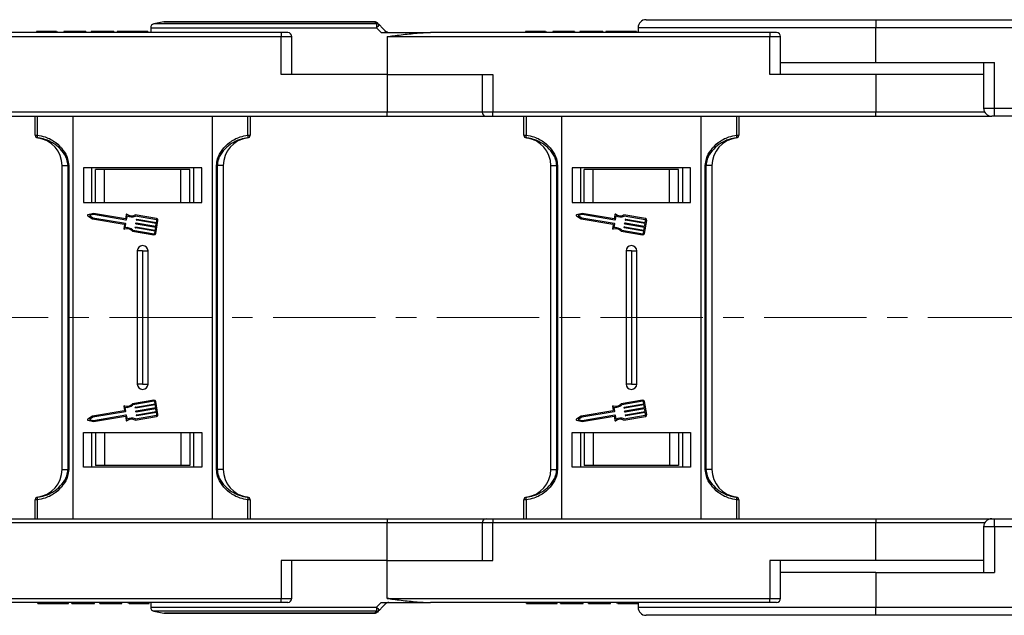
# Model space of a CAD drawing. Header units: millimetres. Extents: x -1055 to 1009, y -247 to 1211.
# Tile 16 of 51: x 518 to 701, y 140 to 251. Entities that reach past the tile are written whole.
import ezdxf

# ---------------------------------------------------------------- set-up
doc = ezdxf.new("R2010")
doc.units = ezdxf.units.MM
doc.linetypes.add('CENTERX2', pattern=[20.32, 12.7, -2.54, 2.54, -2.54])

msp = doc.modelspace()

# ---------------------------------------------------------------- linework, layer by layer
at = {"color": 7, "linetype": 'Continuous', "lineweight": 25}
for p, q in [((542.516, 249.412), (542.516, 248.527)), ((544.943, 250.512), (543.119, 250.147)), ((584.205, 250.527), (545.09, 250.527)), ((584.536, 249.412), (585.437, 248.527)), ((633.252, 249.427), (633.252, 248.527)), ((634.752, 250.927), (677.516, 250.927)), ((677.516, 250.927), (677.516, 249.427)), ((677.516, 250.927), (719.97, 250.927)), ((677.516, 242.927), (677.516, 249.427)), ((720.591, 249.427), (677.516, 249.427)), ((495.827, 247.777), (566.794, 247.777)), ((566.794, 248.527), (503.605, 248.527)), ((521.284, 248.727), (521.284, 248.527)), ((523.138, 248.727), (523.138, 248.527)), ((524.999, 248.727), (524.999, 248.527)), ((525.13, 248.727), (525.13, 248.527)), ((526.361, 248.727), (526.361, 248.527)), ((527.515, 248.727), (526.361, 248.727)), ((527.515, 248.727), (527.515, 248.527)), ((530.054, 248.727), (527.515, 248.727)), ((530.054, 248.727), (530.054, 248.527)), ((530.438, 248.727), (530.054, 248.727)), ((530.438, 248.727), (530.438, 248.527)), ((535.669, 248.727), (531.438, 248.727)), ((531.438, 248.727), (531.438, 248.527)), ((535.669, 248.727), (535.669, 248.527)), ((536.284, 248.727), (536.284, 248.527)), ((539.139, 248.727), (539.139, 248.527)), ((541.977, 248.727), (541.977, 248.527)), ((566.794, 248.527), (566.794, 247.777)), ((568.044, 248.527), (566.794, 248.527)), ((566.794, 240.727), (566.794, 247.777)), ((568.794, 240.727), (568.794, 247.777)), ((585.437, 248.527), (594.605, 248.527)), ((586.516, 247.809), (586.516, 240.727)), ((586.827, 247.777), (586.827, 247.817)), ((586.827, 247.777), (657.794, 247.777)), ((657.794, 248.527), (594.605, 248.527)), ((612.284, 248.727), (612.284, 248.527)), ((614.138, 248.727), (614.138, 248.527)), ((615.999, 248.727), (615.999, 248.527)), ((616.13, 248.727), (616.13, 248.527)), ((617.361, 248.727), (617.361, 248.527)), ((618.515, 248.727), (617.361, 248.727)), ((618.515, 248.727), (618.515, 248.527)), ((621.053, 248.727), (618.515, 248.727)), ((621.053, 248.727), (621.053, 248.527)), ((621.438, 248.727), (621.053, 248.727)), ((621.438, 248.727), (621.438, 248.527)), ((622.438, 248.727), (622.438, 248.527)), ((626.669, 248.727), (622.438, 248.727)), ((626.669, 248.727), (626.669, 248.527)), ((627.284, 248.727), (627.284, 248.527)), ((630.139, 248.727), (630.139, 248.527)), ((632.977, 248.727), (632.977, 248.527)), ((657.794, 248.527), (657.794, 247.777)), ((659.044, 248.527), (657.794, 248.527)), ((657.794, 240.727), (657.794, 247.777)), ((659.794, 240.727), (659.794, 247.777)), ((659.794, 242.927), (677.516, 242.927)), ((677.516, 242.927), (699.6, 242.927)), ((697.601, 242.927), (697.601, 234.427)), ((699.6, 234.427), (699.6, 242.927)), ((586.516, 240.727), (566.794, 240.727)), ((586.516, 240.727), (606.238, 240.727)), ((586.516, 240.727), (586.516, 233.677)), ((604.238, 240.727), (604.238, 233.677)), ((606.238, 240.727), (606.238, 233.677)), ((677.516, 240.727), (657.794, 240.727)), ((677.516, 240.727), (677.516, 233.677)), ((697.601, 240.727), (677.516, 240.727)), ((586.516, 233.677), (515.238, 233.677)), ((515.238, 232.927), (586.516, 232.927)), ((521.016, 229.39), (521.016, 232.927)), ((521.411, 232.927), (521.411, 229.39)), ((528.016, 232.927), (528.016, 182.927)), ((554.016, 182.927), (554.016, 232.927)), ((560.621, 229.39), (560.621, 232.927)), ((561.016, 232.927), (561.016, 229.39)), ((586.516, 232.927), (586.516, 233.677)), ((586.516, 232.927), (604.988, 232.927)), ((604.988, 232.927), (606.238, 232.927)), ((677.516, 233.677), (606.238, 233.677)), ((606.238, 232.927), (606.238, 233.677)), ((606.238, 232.927), (677.516, 232.927)), ((612.016, 229.39), (612.016, 232.927)), ((612.411, 232.927), (612.411, 229.39)), ((619.016, 232.927), (619.016, 182.927)), ((645.016, 182.927), (645.016, 232.927)), ((651.621, 229.39), (651.621, 232.927)), ((652.016, 232.927), (652.016, 229.39)), ((677.516, 232.927), (677.516, 233.677)), ((677.516, 232.927), (699.101, 232.927)), ((699.6, 232.927), (699.101, 232.927)), ((699.6, 234.427), (772.516, 234.427)), ((699.6, 232.927), (699.6, 234.427)), ((772.78, 232.927), (699.6, 232.927)), ((521.016, 229.39), (521.411, 229.39)), ((560.621, 229.39), (561.016, 229.39)), ((612.016, 229.39), (612.411, 229.39)), ((651.621, 229.39), (652.016, 229.39)), ((521.455, 228.895), (521.454, 228.891)), ((560.577, 228.891), (560.577, 228.895)), ((612.455, 228.895), (612.455, 228.891)), ((651.577, 228.891), (651.577, 228.895)), ((526.016, 223.731), (527.137, 223.731)), ((526.016, 182.927), (526.016, 223.731)), ((527.252, 223.731), (527.137, 223.731)), ((527.137, 182.927), (527.137, 223.731)), ((527.252, 223.731), (527.252, 182.927)), ((554.895, 223.731), (554.78, 223.731)), ((554.78, 182.927), (554.78, 223.731)), ((556.016, 223.731), (554.895, 223.731)), ((554.895, 223.731), (554.895, 182.927)), ((556.016, 223.731), (556.016, 182.927)), ((617.016, 223.731), (618.137, 223.731)), ((617.016, 182.927), (617.016, 223.731)), ((618.252, 223.731), (618.137, 223.731)), ((618.137, 182.927), (618.137, 223.731)), ((618.252, 223.731), (618.252, 182.927)), ((645.895, 223.731), (645.78, 223.731)), ((645.78, 182.927), (645.78, 223.731)), ((647.016, 223.731), (645.895, 223.731)), ((645.895, 223.731), (645.895, 182.927)), ((647.016, 223.731), (647.016, 182.927)), ((530.016, 223.327), (530.016, 216.827)), ((552.016, 223.327), (530.016, 223.327)), ((531.516, 223.327), (531.516, 216.827)), ((532.216, 216.827), (532.216, 223.027)), ((533.897, 223.027), (532.216, 223.027)), ((533.897, 216.827), (533.897, 223.027)), ((548.135, 223.027), (533.897, 223.027)), ((548.135, 216.827), (548.135, 223.027)), ((549.816, 223.027), (548.135, 223.027)), ((549.816, 216.827), (549.816, 223.027)), ((550.516, 223.327), (550.516, 216.827)), ((550.516, 223.327), (550.516, 216.827)), ((552.016, 216.827), (552.016, 223.327)), ((621.016, 223.327), (621.016, 216.827)), ((643.016, 223.327), (621.016, 223.327)), ((622.516, 223.327), (622.516, 216.827)), ((623.216, 216.827), (623.216, 223.027)), ((624.897, 223.027), (623.216, 223.027)), ((624.897, 216.827), (624.897, 223.027)), ((639.135, 223.027), (624.897, 223.027)), ((639.135, 216.827), (639.135, 223.027)), ((640.816, 223.027), (639.135, 223.027)), ((640.816, 216.827), (640.816, 223.027)), ((641.516, 223.327), (641.516, 216.827)), ((641.516, 223.327), (641.516, 216.827)), ((643.016, 216.827), (643.016, 223.327)), ((530.016, 216.827), (552.016, 216.827)), ((621.016, 216.827), (643.016, 216.827)), ((531.856, 214.826), (530.821, 214.581)), ((531.863, 214.618), (531.102, 214.438)), ((537.801, 213.81), (531.856, 214.826)), ((537.918, 213.584), (531.863, 214.618)), ((537.934, 214.588), (537.801, 213.81)), ((543.62, 213.851), (539.634, 214.532)), ((622.856, 214.826), (621.821, 214.581)), ((622.863, 214.618), (622.102, 214.438)), ((628.801, 213.81), (622.856, 214.826)), ((628.918, 213.584), (622.863, 214.618)), ((628.934, 214.588), (628.801, 213.81)), ((634.62, 213.851), (630.634, 214.532)), ((530.79, 214.396), (531.684, 213.821)), ((531.102, 214.438), (531.76, 214.015)), ((531.684, 213.821), (537.579, 212.814)), ((531.76, 214.015), (537.815, 212.981)), ((537.621, 212.755), (537.497, 212.028)), ((537.856, 212.922), (537.724, 212.145)), ((538.109, 214.402), (537.977, 213.625)), ((543.586, 213.65), (539.663, 214.32)), ((539.761, 212.907), (539.778, 213.007)), ((543.446, 212.226), (539.803, 212.848)), ((539.837, 213.049), (543.48, 212.427)), ((539.881, 213.61), (539.899, 213.711)), ((543.566, 212.929), (539.923, 213.551)), ((539.958, 213.752), (543.601, 213.13)), ((543.458, 211.086), (543.87, 213.498)), ((543.48, 212.427), (543.566, 212.929)), ((543.601, 213.13), (543.669, 213.532)), ((621.79, 214.396), (622.684, 213.821)), ((622.102, 214.438), (622.76, 214.015)), ((622.684, 213.821), (628.579, 212.814)), ((622.76, 214.015), (628.815, 212.981)), ((628.621, 212.755), (628.497, 212.028)), ((628.856, 212.922), (628.724, 212.145)), ((629.109, 214.402), (628.977, 213.625)), ((634.586, 213.65), (630.663, 214.32)), ((630.761, 212.907), (630.778, 213.007)), ((634.446, 212.226), (630.803, 212.848)), ((630.837, 213.049), (634.48, 212.427)), ((630.881, 213.61), (630.899, 213.711)), ((634.566, 212.929), (630.923, 213.551)), ((630.957, 213.752), (634.601, 213.13)), ((634.458, 211.086), (634.87, 213.498)), ((634.48, 212.427), (634.566, 212.929)), ((634.601, 213.13), (634.669, 213.532)), ((539.119, 211.517), (543.105, 210.836)), ((539.216, 211.707), (543.14, 211.037)), ((539.641, 212.203), (539.658, 212.304)), ((543.326, 211.522), (539.683, 212.144)), ((539.717, 212.345), (543.36, 211.723)), ((543.257, 211.12), (543.326, 211.522)), ((543.36, 211.723), (543.446, 212.226)), ((630.119, 211.517), (634.105, 210.836)), ((630.216, 211.707), (634.14, 211.037)), ((630.641, 212.203), (630.658, 212.304)), ((634.326, 211.522), (630.683, 212.144)), ((630.717, 212.345), (634.36, 211.723)), ((634.257, 211.12), (634.326, 211.522)), ((634.36, 211.723), (634.446, 212.226)), ((526.016, 167.123), (526.016, 207.927)), ((527.137, 167.123), (527.137, 207.927)), ((527.252, 207.927), (527.252, 167.123)), ((528.016, 207.927), (528.016, 157.927)), ((540.016, 207.927), (540.016, 183.027)), ((540.016, 207.827), (540.016, 182.927)), ((541.016, 207.827), (540.016, 207.827)), ((541.016, 207.927), (541.016, 183.027)), ((541.016, 207.827), (541.016, 182.927)), ((541.016, 207.827), (542.016, 207.827)), ((542.016, 183.027), (542.016, 207.927)), ((542.016, 182.927), (542.016, 207.827)), ((554.016, 157.927), (554.016, 207.927)), ((554.78, 167.123), (554.78, 207.927)), ((554.895, 207.927), (554.895, 167.123)), ((556.016, 207.927), (556.016, 167.123)), ((617.016, 167.123), (617.016, 207.927)), ((618.137, 167.123), (618.137, 207.927)), ((618.252, 207.927), (618.252, 167.123)), ((619.016, 207.927), (619.016, 157.927)), ((631.016, 207.927), (631.016, 183.027)), ((631.016, 207.827), (631.016, 182.927)), ((632.016, 207.827), (631.016, 207.827)), ((632.016, 207.927), (632.016, 183.027)), ((632.016, 207.827), (632.016, 182.927)), ((632.016, 207.827), (633.016, 207.827)), ((633.016, 183.027), (633.016, 207.927)), ((633.016, 182.927), (633.016, 207.827)), ((645.016, 157.927), (645.016, 207.927)), ((645.78, 167.123), (645.78, 207.927)), ((645.895, 207.927), (645.895, 167.123)), ((647.016, 207.927), (647.016, 167.123)), ((541.016, 183.027), (540.016, 183.027)), ((541.016, 183.027), (542.016, 183.027)), ((632.016, 183.027), (631.016, 183.027)), ((632.016, 183.027), (633.016, 183.027)), ((543.105, 180.018), (539.119, 179.337)), ((543.14, 179.817), (539.216, 179.146)), ((543.326, 179.331), (543.257, 179.733)), ((543.87, 177.355), (543.458, 179.768)), ((634.105, 180.018), (630.119, 179.337)), ((634.14, 179.817), (630.216, 179.146)), ((634.326, 179.331), (634.257, 179.733)), ((634.87, 177.355), (634.458, 179.768)), ((537.579, 178.039), (531.684, 177.032)), ((537.815, 177.873), (531.76, 176.838)), ((537.497, 178.825), (537.621, 178.098)), ((537.724, 178.708), (537.856, 177.932)), ((539.658, 178.55), (539.641, 178.65)), ((539.683, 178.709), (543.326, 179.331)), ((543.36, 179.13), (539.717, 178.508)), ((539.778, 177.846), (539.761, 177.947)), ((539.803, 178.005), (543.446, 178.628)), ((543.48, 178.427), (539.837, 177.804)), ((539.923, 177.302), (543.566, 177.924)), ((543.446, 178.628), (543.36, 179.13)), ((543.566, 177.924), (543.48, 178.427)), ((628.579, 178.039), (622.684, 177.032)), ((628.815, 177.873), (622.76, 176.838)), ((628.497, 178.825), (628.621, 178.098)), ((628.724, 178.708), (628.856, 177.932)), ((630.658, 178.55), (630.641, 178.65)), ((630.683, 178.709), (634.326, 179.331)), ((634.36, 179.13), (630.717, 178.508)), ((630.778, 177.846), (630.761, 177.947)), ((630.803, 178.005), (634.446, 178.628)), ((634.48, 178.427), (630.837, 177.804)), ((630.923, 177.302), (634.566, 177.924)), ((634.446, 178.628), (634.36, 179.13)), ((634.566, 177.924), (634.48, 178.427)), ((531.684, 177.032), (530.79, 176.458)), ((530.821, 176.273), (531.856, 176.027)), ((531.76, 176.838), (531.102, 176.416)), ((531.102, 176.416), (531.863, 176.235)), ((531.856, 176.027), (537.801, 177.043)), ((531.863, 176.235), (537.918, 177.27)), ((537.801, 177.043), (537.934, 176.265)), ((537.977, 177.228), (538.109, 176.451)), ((539.634, 176.322), (543.62, 177.002)), ((539.663, 176.533), (543.586, 177.203)), ((539.899, 177.143), (539.881, 177.243)), ((543.601, 177.723), (539.958, 177.101)), ((543.669, 177.321), (543.601, 177.723)), ((622.684, 177.032), (621.79, 176.458)), ((621.821, 176.273), (622.856, 176.027)), ((622.76, 176.838), (622.102, 176.416)), ((622.102, 176.416), (622.863, 176.235)), ((622.856, 176.027), (628.801, 177.043)), ((622.863, 176.235), (628.918, 177.27)), ((628.801, 177.043), (628.934, 176.265)), ((628.977, 177.228), (629.109, 176.451)), ((630.634, 176.322), (634.62, 177.002)), ((630.663, 176.533), (634.586, 177.203)), ((630.899, 177.143), (630.881, 177.243)), ((634.601, 177.723), (630.957, 177.101)), ((634.669, 177.321), (634.601, 177.723)), ((530.016, 174.027), (552.016, 174.027)), ((530.016, 167.527), (530.016, 174.027)), ((531.516, 174.027), (531.516, 167.527)), ((532.216, 174.027), (532.216, 167.827)), ((533.897, 174.027), (533.897, 167.827)), ((548.135, 174.027), (548.135, 167.827)), ((549.816, 174.027), (549.816, 167.827)), ((550.516, 174.027), (550.516, 167.527)), ((550.516, 174.027), (550.516, 167.527)), ((552.016, 174.027), (552.016, 167.527)), ((621.016, 174.027), (643.016, 174.027)), ((621.016, 167.527), (621.016, 174.027)), ((622.516, 174.027), (622.516, 167.527)), ((623.216, 174.027), (623.216, 167.827)), ((624.897, 174.027), (624.897, 167.827)), ((639.135, 174.027), (639.135, 167.827)), ((640.816, 174.027), (640.816, 167.827)), ((641.516, 174.027), (641.516, 167.527)), ((641.516, 174.027), (641.516, 167.527)), ((643.016, 174.027), (643.016, 167.527)), ((526.016, 167.123), (527.137, 167.123)), ((527.252, 167.123), (527.137, 167.123)), ((552.016, 167.527), (530.016, 167.527)), ((533.897, 167.827), (532.216, 167.827)), ((548.135, 167.827), (533.897, 167.827)), ((549.816, 167.827), (548.135, 167.827)), ((554.895, 167.123), (554.78, 167.123)), ((556.016, 167.123), (554.895, 167.123)), ((617.016, 167.123), (618.137, 167.123)), ((618.252, 167.123), (618.137, 167.123)), ((643.016, 167.527), (621.016, 167.527)), ((624.897, 167.827), (623.216, 167.827)), ((639.135, 167.827), (624.897, 167.827)), ((640.816, 167.827), (639.135, 167.827)), ((645.895, 167.123), (645.78, 167.123)), ((647.016, 167.123), (645.895, 167.123)), ((521.016, 157.927), (521.016, 161.463)), ((521.411, 161.463), (521.016, 161.463)), ((521.411, 161.463), (521.411, 157.927)), ((521.454, 161.962), (521.455, 161.958)), ((560.577, 161.958), (560.577, 161.962)), ((560.621, 157.927), (560.621, 161.463)), ((561.016, 161.463), (560.621, 161.463)), ((561.016, 161.463), (561.016, 157.927)), ((612.016, 157.927), (612.016, 161.463)), ((612.411, 161.463), (612.016, 161.463)), ((612.411, 161.463), (612.411, 157.927)), ((612.455, 161.962), (612.455, 161.958)), ((651.577, 161.958), (651.577, 161.962)), ((651.621, 157.927), (651.621, 161.463)), ((652.016, 161.463), (651.621, 161.463)), ((652.016, 161.463), (652.016, 157.927)), ((515.238, 157.927), (586.516, 157.927)), ((586.516, 157.927), (604.988, 157.927)), ((586.516, 157.927), (586.516, 157.177)), ((604.988, 157.927), (606.238, 157.927)), ((606.238, 157.927), (677.516, 157.927)), ((606.238, 157.927), (606.238, 157.177)), ((677.516, 157.927), (699.101, 157.927)), ((677.516, 157.927), (677.516, 157.177)), ((699.101, 157.927), (699.6, 157.927)), ((699.6, 156.427), (699.6, 157.927)), ((699.6, 157.927), (772.78, 157.927)), ((586.516, 157.177), (515.238, 157.177)), ((586.516, 150.127), (586.516, 157.177)), ((604.238, 157.177), (604.238, 150.127)), ((677.516, 157.177), (606.238, 157.177)), ((606.238, 150.127), (606.238, 157.177)), ((677.516, 150.127), (677.516, 157.177)), ((697.601, 156.427), (697.601, 147.927)), ((772.516, 156.427), (699.6, 156.427)), ((699.6, 156.427), (699.6, 147.927)), ((566.794, 150.127), (566.794, 143.077)), ((586.516, 150.127), (566.794, 150.127)), ((568.794, 143.077), (568.794, 150.127)), ((586.516, 143.044), (586.516, 150.127)), ((586.516, 150.127), (606.238, 150.127)), ((657.794, 150.127), (657.794, 143.077)), ((677.516, 150.127), (657.794, 150.127)), ((659.794, 143.077), (659.794, 150.127)), ((697.601, 150.127), (677.516, 150.127)), ((677.516, 147.927), (659.794, 147.927)), ((677.516, 147.927), (677.516, 141.427)), ((677.516, 147.927), (699.6, 147.927)), ((495.827, 143.077), (566.794, 143.077)), ((566.794, 142.327), (566.794, 143.077)), ((586.827, 143.077), (657.794, 143.077)), ((586.827, 143.077), (586.827, 143.036)), ((657.794, 142.327), (657.794, 143.077)), ((566.794, 142.327), (503.605, 142.327)), ((521.515, 142.127), (521.515, 142.327)), ((524.353, 142.127), (524.353, 142.327)), ((527.207, 142.127), (527.207, 142.327)), ((527.823, 142.127), (527.823, 142.327)), ((527.823, 142.127), (532.054, 142.127)), ((532.054, 142.127), (532.054, 142.327)), ((533.053, 142.127), (533.053, 142.327)), ((533.053, 142.127), (533.438, 142.127)), ((533.438, 142.127), (533.438, 142.327)), ((533.438, 142.127), (535.977, 142.127)), ((535.977, 142.127), (535.977, 142.327)), ((535.977, 142.127), (537.13, 142.127)), ((537.13, 142.127), (537.13, 142.327)), ((538.361, 142.127), (538.361, 142.327)), ((538.492, 142.127), (538.492, 142.327)), ((540.354, 142.127), (540.354, 142.327)), ((542.207, 142.127), (542.207, 142.327)), ((542.516, 142.327), (542.516, 141.442)), ((568.044, 142.327), (566.794, 142.327)), ((584.536, 141.442), (585.437, 142.327)), ((585.437, 142.327), (594.605, 142.327)), ((657.794, 142.327), (594.605, 142.327)), ((612.515, 142.127), (612.515, 142.327)), ((615.353, 142.127), (615.353, 142.327)), ((618.207, 142.127), (618.207, 142.327)), ((618.823, 142.127), (618.823, 142.327)), ((618.823, 142.127), (623.054, 142.127)), ((623.054, 142.127), (623.054, 142.327)), ((624.054, 142.127), (624.054, 142.327)), ((624.054, 142.127), (624.438, 142.127)), ((624.438, 142.127), (624.438, 142.327)), ((624.438, 142.127), (626.977, 142.127)), ((626.977, 142.127), (626.977, 142.327)), ((626.977, 142.127), (628.13, 142.127)), ((628.13, 142.127), (628.13, 142.327)), ((629.361, 142.127), (629.361, 142.327)), ((629.492, 142.127), (629.492, 142.327)), ((631.354, 142.127), (631.354, 142.327)), ((633.207, 142.127), (633.207, 142.327)), ((633.252, 142.327), (633.252, 141.427)), ((659.044, 142.327), (657.794, 142.327)), ((677.516, 141.427), (720.591, 141.427)), ((677.516, 139.927), (677.516, 141.427)), ((543.119, 140.706), (544.943, 140.341)), ((584.205, 140.327), (545.09, 140.327)), ((677.516, 139.927), (634.752, 139.927)), ((719.97, 139.927), (677.516, 139.927))]:
    msp.add_line(p, q, dxfattribs=at)
at = {"color": 8, "linetype": 'Continuous', "lineweight": 25}
for p, q in [((542.516, 249.412), (584.536, 249.412)), ((584.563, 250.147), (543.119, 250.147)), ((544.943, 250.512), (584.197, 250.512)), ((677.516, 249.427), (633.252, 249.427)), ((566.794, 247.777), (568.794, 247.777)), ((657.794, 247.777), (659.794, 247.777)), ((604.238, 233.677), (586.516, 233.677)), ((606.238, 233.677), (604.238, 233.677)), ((697.802, 233.677), (677.516, 233.677)), ((697.601, 234.427), (699.6, 234.427)), ((604.238, 157.177), (586.516, 157.177)), ((606.238, 157.177), (604.238, 157.177)), ((697.802, 157.177), (677.516, 157.177)), ((699.6, 156.427), (697.601, 156.427)), ((566.794, 143.077), (568.794, 143.077)), ((657.794, 143.077), (659.794, 143.077)), ((542.516, 141.442), (584.536, 141.442)), ((633.252, 141.427), (677.516, 141.427)), ((584.563, 140.706), (543.119, 140.706)), ((544.943, 140.341), (584.197, 140.341))]:
    msp.add_line(p, q, dxfattribs=at)
at = {"color": 1, "linetype": 'CENTERX2', "lineweight": 13, "ltscale": 1.5}
msp.add_line((797.721, 195.427), (-317.507, 195.427), dxfattribs=at)
at = {"color": 7, "linetype": 'Continuous', "lineweight": 25, "flags": 128}
for points in [[(584.197, 250.512), (584.198, 250.516), (584.199, 250.518), (584.2, 250.521), (584.201, 250.523), (584.202, 250.525), (584.203, 250.526), (584.204, 250.526), (584.205, 250.527)], [(586.296, 248.746), (585.698, 249.344), (585.1, 249.942)], [(586.296, 142.107), (585.698, 141.509), (585.1, 140.911)], [(584.197, 140.341), (584.198, 140.338), (584.199, 140.335), (584.2, 140.332), (584.201, 140.33), (584.202, 140.329), (584.203, 140.328), (584.204, 140.327), (584.205, 140.327)]]:
    msp.add_lwpolyline(points, dxfattribs=at)
at = {"color": 7, "linetype": 'Continuous', "lineweight": 25}
for centre, radius, start, end in [((543.266, 249.412), 0.75, 101.30993, 180), ((545.09, 249.777), 0.75, 90, 101.30993), ((584.235, 249.803), 0.71, 45.21697, 93.08275), ((584.205, 249.777), 0.75, 45, 90), ((590.758, 249.551), 6.223, 174.49831, 181.27787), ((589.04, 245.187), 6.175, 129.64155, 136.83016), ((584.6, 249.438), 0.71, 45.21655, 92.97036), ((634.752, 249.427), 1.5, 90, 180), ((568.044, 247.777), 0.75, 0, 90), ((589.324, 245.341), 4.557, 131.64406, 135.64705), ((586.827, 249.277), 1.5, 258.04702, 270), ((586.047, 248.667), 0.636, 347.25162, 348.74893), ((586.827, 249.277), 0.75, 258.04702, 270), ((659.044, 247.777), 0.75, 0, 90), ((604.988, 233.677), 0.75, 180, 270), ((699.101, 234.427), 1.5, 180, 270), ((521.515, 229.391), 0.499, 180.05878, 263.03084), ((521.516, 229.387), 0.5, 180, 262.94587), ((522.144, 229.205), 0.756, 165.82654, 204.23003), ((559.888, 229.205), 0.756, 335.78662, 14.17049), ((560.517, 229.391), 0.499, 276.96948, 359.94863), ((560.516, 229.387), 0.5, 277.05413, 0), ((612.515, 229.391), 0.499, 180.05137, 263.03052), ((612.516, 229.387), 0.5, 180, 262.94587), ((613.145, 229.205), 0.756, 165.8394, 204.20349), ((650.887, 229.205), 0.756, 335.79651, 14.1606), ((651.517, 229.391), 0.499, 276.96948, 359.94863), ((651.516, 229.387), 0.5, 277.05413, 0), ((520.816, 223.731), 5.2, 0, 82.94587), ((561.216, 223.731), 5.2, 97.05413, 180), ((611.816, 223.731), 5.2, 0, 82.94587), ((652.216, 223.731), 5.2, 97.05413, 180), ((530.845, 214.482), 0.102, 103.32833, 237.28541), ((538.035, 214.571), 0.102, 54.79186, 170.30687), ((538.967, 215.892), 1.515, 234.79186, 296.12453), ((621.845, 214.482), 0.102, 103.32833, 237.28541), ((629.035, 214.571), 0.102, 54.79186, 170.30687), ((629.967, 215.892), 1.515, 234.79186, 296.12453), ((537.571, 212.764), 0.051, 350.30687, 80.30687), ((537.806, 212.93), 0.051, 350.30687, 80.30687), ((537.926, 213.634), 0.051, 260.30687, 350.30687), ((538.967, 215.892), 1.719, 240.07022, 293.86617), ((539.812, 212.898), 0.051, 170.30687, 260.30687), ((539.829, 212.999), 0.051, 80.30687, 170.30687), ((539.932, 213.602), 0.051, 170.30687, 260.30687), ((539.949, 213.702), 0.051, 80.30687, 170.30687), ((543.569, 213.549), 0.102, 350.30687, 80.30687), ((543.569, 213.549), 0.306, 350.30687, 80.30687), ((628.571, 212.764), 0.051, 350.30687, 80.30687), ((628.806, 212.93), 0.051, 350.30687, 80.30687), ((628.926, 213.634), 0.051, 260.30687, 350.30687), ((629.967, 215.892), 1.719, 240.07022, 293.86617), ((630.812, 212.898), 0.051, 170.30687, 260.30687), ((630.829, 212.999), 0.051, 80.30687, 170.30687), ((630.932, 213.602), 0.051, 170.30687, 260.30687), ((630.949, 213.702), 0.051, 80.30687, 170.30687), ((634.569, 213.549), 0.102, 350.30687, 80.30687), ((634.569, 213.549), 0.306, 350.30687, 80.30687), ((537.597, 212.011), 0.102, 170.30687, 285.82188), ((538.038, 210.455), 1.515, 44.48921, 105.82188), ((538.038, 210.455), 1.719, 46.74758, 100.54353), ((539.691, 212.195), 0.051, 170.30687, 260.30687), ((539.709, 212.295), 0.051, 80.30687, 170.30687), ((543.157, 211.137), 0.306, 260.30687, 350.30687), ((543.157, 211.137), 0.102, 260.30687, 350.30687), ((628.597, 212.011), 0.102, 170.30687, 285.82188), ((629.038, 210.455), 1.515, 44.48921, 105.82188), ((629.038, 210.455), 1.719, 46.74758, 100.54353), ((630.691, 212.195), 0.051, 170.30687, 260.30687), ((630.709, 212.295), 0.051, 80.30687, 170.30687), ((634.157, 211.137), 0.306, 260.30687, 350.30687), ((634.157, 211.137), 0.102, 260.30687, 350.30687), ((541.016, 207.827), 1, 0, 180), ((632.016, 207.827), 1, 0, 180), ((541.016, 183.027), 1, 180, 0), ((632.016, 183.027), 1, 180, 0), ((543.157, 179.716), 0.306, 9.69313, 99.69313), ((543.157, 179.716), 0.102, 9.69313, 99.69313), ((634.157, 179.716), 0.306, 9.69313, 99.69313), ((634.157, 179.716), 0.102, 9.69313, 99.69313), ((537.597, 178.843), 0.102, 74.17812, 189.69313), ((537.571, 178.09), 0.051, 279.69313, 9.69313), ((538.038, 180.399), 1.515, 254.17812, 315.51079), ((538.038, 180.399), 1.719, 259.45647, 313.25242), ((537.806, 177.923), 0.051, 279.69313, 9.69313), ((539.691, 178.659), 0.051, 99.69313, 189.69313), ((539.709, 178.558), 0.051, 189.69313, 279.69313), ((539.812, 177.955), 0.051, 99.69313, 189.69313), ((539.829, 177.855), 0.051, 189.69313, 279.69313), ((628.597, 178.843), 0.102, 74.17812, 189.69313), ((628.571, 178.09), 0.051, 279.69313, 9.69313), ((629.038, 180.399), 1.515, 254.17812, 315.51079), ((629.038, 180.399), 1.719, 259.45647, 313.25242), ((628.806, 177.923), 0.051, 279.69313, 9.69313), ((630.691, 178.659), 0.051, 99.69313, 189.69313), ((630.709, 178.558), 0.051, 189.69313, 279.69313), ((630.812, 177.955), 0.051, 99.69313, 189.69313), ((630.829, 177.855), 0.051, 189.69313, 279.69313), ((530.845, 176.372), 0.102, 122.71459, 256.67167), ((537.926, 177.219), 0.051, 9.69313, 99.69313), ((538.035, 176.283), 0.102, 189.69313, 305.20814), ((538.967, 174.961), 1.515, 63.87547, 125.20814), ((538.967, 174.961), 1.719, 66.13383, 119.92978), ((539.932, 177.252), 0.051, 99.69313, 189.69313), ((539.949, 177.151), 0.051, 189.69313, 279.69313), ((543.569, 177.304), 0.102, 279.69313, 9.69313), ((543.569, 177.304), 0.306, 279.69313, 9.69313), ((621.845, 176.372), 0.102, 122.71459, 256.67167), ((628.926, 177.219), 0.051, 9.69313, 99.69313), ((629.035, 176.283), 0.102, 189.69313, 305.20814), ((629.967, 174.961), 1.515, 63.87547, 125.20814), ((629.967, 174.961), 1.719, 66.13383, 119.92978), ((630.932, 177.252), 0.051, 99.69313, 189.69313), ((630.949, 177.151), 0.051, 189.69313, 279.69313), ((634.569, 177.304), 0.102, 279.69313, 9.69313), ((634.569, 177.304), 0.306, 279.69313, 9.69313), ((520.816, 167.123), 5.2, 277.05413, 0), ((561.216, 167.123), 5.2, 180, 262.94587), ((611.816, 167.123), 5.2, 277.05413, 0), ((652.216, 167.123), 5.2, 180, 262.94587), ((521.516, 161.466), 0.5, 97.05413, 180), ((521.515, 161.462), 0.499, 96.96826, 179.94298), ((522.144, 161.648), 0.756, 155.77062, 194.17295), ((560.516, 161.466), 0.5, 0, 82.94587), ((559.888, 161.648), 0.756, 345.83002, 24.21272), ((560.517, 161.462), 0.499, 0.04962, 83.03142), ((612.516, 161.466), 0.5, 97.05413, 180), ((612.515, 161.462), 0.499, 96.96858, 179.95038), ((613.145, 161.648), 0.757, 155.79717, 194.16009), ((651.516, 161.466), 0.5, 0, 82.94587), ((650.887, 161.648), 0.757, 345.83991, 24.20283), ((651.517, 161.462), 0.499, 0.04962, 83.03142), ((604.988, 157.177), 0.75, 90, 180), ((699.101, 156.427), 1.5, 90, 180), ((568.044, 143.077), 0.75, 270, 0), ((586.827, 141.577), 1.5, 90, 101.95298), ((659.044, 143.077), 0.75, 270, 0), ((543.266, 141.442), 0.75, 180, 258.69007), ((590.758, 141.303), 6.224, 178.72232, 185.5015), ((589.039, 145.666), 6.174, 223.17048, 230.35941), ((589.322, 145.509), 4.553, 224.35137, 228.35752), ((586.052, 142.187), 0.631, 11.23944, 12.74934), ((586.827, 141.577), 0.75, 90, 101.95298), ((634.752, 141.427), 1.5, 180, 270), ((545.09, 141.077), 0.75, 258.69007, 270), ((584.235, 141.05), 0.71, 266.91755, 314.78412), ((584.205, 141.077), 0.75, 270, 315), ((584.6, 141.415), 0.71, 267.03133, 314.78454)]:
    msp.add_arc(centre, radius, start, end, dxfattribs=at)
for points, knots in [([(584.197, 250.512), (584.281, 250.429), (584.403, 250.307), (584.525, 250.186), (584.563, 250.147)], [0, 0, 0, 0, 0.6855331, 1, 1, 1, 1]), ([(585.1, 249.942), (585.062, 249.98), (584.94, 250.102), (584.819, 250.224), (584.736, 250.307)], [0, 0, 0, 0, 0.3144727, 1, 1, 1, 1]), ([(523.138, 248.727), (522.845, 248.727), (522.262, 248.727), (521.596, 248.727), (521.319, 248.727), (521.296, 248.727), (521.284, 248.727)], [0, 0, 0, 0, 0.2802293, 0.5584236, 0.7788356, 1, 1, 1, 1]), ([(524.999, 248.727), (524.905, 248.727), (524.717, 248.727), (524.056, 248.727), (523.486, 248.727), (523.138, 248.727)], [0, 0, 0, 0, 0.280121, 0.5603012, 1, 1, 1, 1]), ([(539.139, 248.727), (538.695, 248.727), (537.809, 248.727), (536.815, 248.727), (536.342, 248.727), (536.303, 248.727), (536.284, 248.727)], [0, 0, 0, 0, 0.2799336, 0.5587161, 0.7790508, 1, 1, 1, 1]), ([(541.977, 248.727), (541.947, 248.727), (541.888, 248.727), (541.188, 248.727), (540.182, 248.727), (539.487, 248.727), (539.139, 248.727)], [0, 0, 0, 0, 0.2805587, 0.5594749, 0.7794167, 1, 1, 1, 1]), ([(586.671, 248.543), (586.613, 248.559), (586.473, 248.598), (586.361, 248.692), (586.296, 248.746)], [0, 0, 0, 0, 0.4156773, 1, 1, 1, 1]), ([(586.516, 247.809), (586.53, 247.808), (586.634, 247.801), (586.737, 247.81), (586.827, 247.817)], [0, 0, 0, 0, 0.1379032, 1, 1, 1, 1]), ([(586.827, 247.817), (587.233, 247.87), (588.631, 248.052), (591.027, 248.338), (593.215, 248.514), (594.406, 248.525), (594.605, 248.527)], [0, 0, 0, 0, 0.1563392, 0.5382472, 0.9225772, 1, 1, 1, 1]), ([(614.138, 248.727), (613.845, 248.727), (613.262, 248.727), (612.596, 248.727), (612.319, 248.727), (612.296, 248.727), (612.284, 248.727)], [0, 0, 0, 0, 0.28024506, 0.55842121, 0.77883814, 1, 1, 1, 1]), ([(615.999, 248.727), (615.905, 248.727), (615.717, 248.727), (615.056, 248.727), (614.486, 248.727), (614.138, 248.727)], [0, 0, 0, 0, 0.280121, 0.5603012, 1, 1, 1, 1]), ([(630.139, 248.727), (629.695, 248.727), (628.809, 248.727), (627.815, 248.727), (627.342, 248.727), (627.303, 248.727), (627.284, 248.727)], [0, 0, 0, 0, 0.2799449, 0.5587165, 0.7790502, 1, 1, 1, 1]), ([(632.977, 248.727), (632.947, 248.727), (632.888, 248.727), (632.188, 248.727), (631.182, 248.727), (630.487, 248.727), (630.139, 248.727)], [0, 0, 0, 0, 0.2805587, 0.5594749, 0.7794167, 1, 1, 1, 1]), ([(521.411, 229.39), (521.903, 229.304), (523.131, 229.089), (524.825, 228.158), (526.237, 226.712), (527.092, 225.201), (527.206, 224.153), (527.252, 223.731)], [0, 0, 0, 0, 0.1717576, 0.4284853, 0.6465004, 0.857667, 1, 1, 1, 1]), ([(554.78, 223.731), (554.826, 224.153), (554.939, 225.201), (555.795, 226.712), (557.206, 228.158), (558.901, 229.089), (560.129, 229.304), (560.621, 229.39)], [0, 0, 0, 0, 0.1423335, 0.3534976, 0.5715134, 0.8282419, 1, 1, 1, 1]), ([(612.411, 229.39), (612.903, 229.304), (614.131, 229.089), (615.825, 228.158), (617.237, 226.712), (618.092, 225.201), (618.206, 224.153), (618.252, 223.731)], [0, 0, 0, 0, 0.1717579, 0.4284861, 0.6465017, 0.8576656, 1, 1, 1, 1]), ([(645.78, 223.731), (645.826, 224.153), (645.939, 225.201), (646.795, 226.712), (648.206, 228.158), (649.901, 229.089), (651.129, 229.304), (651.621, 229.39)], [0, 0, 0, 0, 0.1423344, 0.3534983, 0.5715139, 0.8282421, 1, 1, 1, 1]), ([(527.137, 223.731), (527.085, 224.138), (526.955, 225.152), (526.041, 226.551), (524.639, 227.847), (523.087, 228.592), (521.965, 228.838), (521.513, 228.889), (521.455, 228.895)], [0, 0, 0, 0, 0.144272, 0.358371, 0.577065, 0.8312356, 0.9783736, 1, 1, 1, 1]), ([(560.577, 228.895), (560.127, 228.822), (558.997, 228.638), (557.394, 227.841), (555.991, 226.552), (555.077, 225.152), (554.947, 224.138), (554.895, 223.731)], [0, 0, 0, 0, 0.1687005, 0.4228859, 0.641598, 0.8557148, 1, 1, 1, 1]), ([(618.137, 223.731), (618.085, 224.138), (617.955, 225.152), (617.041, 226.551), (615.639, 227.847), (614.087, 228.592), (612.965, 228.838), (612.513, 228.889), (612.455, 228.895)], [0, 0, 0, 0, 0.1442727, 0.3583672, 0.5770603, 0.8312296, 0.978367, 1, 1, 1, 1]), ([(651.577, 228.895), (651.127, 228.822), (649.997, 228.638), (648.394, 227.841), (646.991, 226.552), (646.077, 225.152), (645.947, 224.138), (645.895, 223.731)], [0, 0, 0, 0, 0.1686997, 0.42289, 0.641601, 0.8557168, 1, 1, 1, 1]), ([(527.252, 167.123), (527.206, 166.701), (527.092, 165.652), (526.237, 164.141), (524.825, 162.696), (523.131, 161.765), (521.903, 161.549), (521.411, 161.463)], [0, 0, 0, 0, 0.1423315, 0.3534998, 0.571514, 0.8282419, 1, 1, 1, 1]), ([(521.455, 161.958), (521.905, 162.031), (523.035, 162.215), (524.638, 163.012), (526.041, 164.302), (526.955, 165.702), (527.085, 166.715), (527.137, 167.123)], [0, 0, 0, 0, 0.1686944, 0.4228865, 0.6415992, 0.8557157, 1, 1, 1, 1]), ([(560.621, 161.463), (560.129, 161.549), (558.901, 161.765), (557.206, 162.696), (555.795, 164.141), (554.939, 165.652), (554.826, 166.701), (554.78, 167.123)], [0, 0, 0, 0, 0.1717586, 0.4284873, 0.6465022, 0.857668, 1, 1, 1, 1]), ([(554.895, 167.123), (554.947, 166.715), (555.077, 165.702), (555.991, 164.303), (557.393, 163.007), (558.945, 162.261), (560.066, 162.015), (560.519, 161.965), (560.577, 161.958)], [0, 0, 0, 0, 0.1442732, 0.3583712, 0.577065, 0.8312292, 0.9783736, 1, 1, 1, 1]), ([(618.252, 167.123), (618.206, 166.701), (618.092, 165.652), (617.237, 164.141), (615.825, 162.696), (614.131, 161.765), (612.903, 161.549), (612.411, 161.463)], [0, 0, 0, 0, 0.1423329, 0.3534985, 0.5715131, 0.8282415, 1, 1, 1, 1]), ([(612.455, 161.958), (612.905, 162.031), (614.035, 162.215), (615.638, 163.012), (617.041, 164.302), (617.955, 165.702), (618.085, 166.715), (618.137, 167.123)], [0, 0, 0, 0, 0.1687002, 0.4228913, 0.641603, 0.855715, 1, 1, 1, 1]), ([(651.621, 161.463), (651.129, 161.549), (649.901, 161.765), (648.206, 162.696), (646.795, 164.141), (645.939, 165.652), (645.826, 166.701), (645.78, 167.123)], [0, 0, 0, 0, 0.1717585, 0.4284869, 0.6465015, 0.8576671, 1, 1, 1, 1]), ([(645.895, 167.123), (645.947, 166.715), (646.077, 165.702), (646.991, 164.303), (648.393, 163.007), (649.945, 162.261), (651.066, 162.015), (651.519, 161.965), (651.577, 161.958)], [0, 0, 0, 0, 0.1442711, 0.3583682, 0.5770609, 0.8312299, 0.978367, 1, 1, 1, 1]), ([(586.516, 143.044), (586.53, 143.045), (586.634, 143.053), (586.737, 143.044), (586.827, 143.036)], [0, 0, 0, 0, 0.1379031, 1, 1, 1, 1]), ([(586.827, 143.036), (587.233, 142.983), (588.631, 142.801), (591.027, 142.515), (593.215, 142.339), (594.406, 142.328), (594.605, 142.327)], [0, 0, 0, 0, 0.1563392, 0.5382471, 0.9225772, 1, 1, 1, 1]), ([(521.515, 142.127), (521.545, 142.127), (521.603, 142.127), (522.303, 142.127), (523.309, 142.127), (524.005, 142.127), (524.353, 142.127)], [0, 0, 0, 0, 0.2805587, 0.5594749, 0.7794167, 1, 1, 1, 1]), ([(524.353, 142.127), (524.797, 142.127), (525.683, 142.127), (526.677, 142.127), (527.15, 142.127), (527.188, 142.127), (527.207, 142.127)], [0, 0, 0, 0, 0.2799336, 0.5587161, 0.7790508, 1, 1, 1, 1]), ([(538.492, 142.127), (538.586, 142.127), (538.775, 142.127), (539.436, 142.127), (540.006, 142.127), (540.354, 142.127)], [0, 0, 0, 0, 0.280121, 0.5603012, 1, 1, 1, 1]), ([(540.354, 142.127), (540.647, 142.127), (541.23, 142.127), (541.896, 142.127), (542.173, 142.127), (542.196, 142.127), (542.207, 142.127)], [0, 0, 0, 0, 0.2802466, 0.5584243, 0.7788349, 1, 1, 1, 1]), ([(586.671, 142.31), (586.613, 142.294), (586.473, 142.256), (586.361, 142.162), (586.296, 142.107)], [0, 0, 0, 0, 0.415674, 1, 1, 1, 1]), ([(612.515, 142.127), (612.545, 142.127), (612.603, 142.127), (613.303, 142.127), (614.309, 142.127), (615.005, 142.127), (615.353, 142.127)], [0, 0, 0, 0, 0.2805611, 0.5594727, 0.7794273, 1, 1, 1, 1]), ([(615.353, 142.127), (615.797, 142.127), (616.683, 142.127), (617.676, 142.127), (618.15, 142.127), (618.188, 142.127), (618.207, 142.127)], [0, 0, 0, 0, 0.2799438, 0.5587143, 0.7790525, 1, 1, 1, 1]), ([(629.492, 142.127), (629.586, 142.127), (629.775, 142.127), (630.436, 142.127), (631.006, 142.127), (631.354, 142.127)], [0, 0, 0, 0, 0.2801302, 0.5603069, 1, 1, 1, 1]), ([(631.354, 142.127), (631.647, 142.127), (632.23, 142.127), (632.896, 142.127), (633.173, 142.127), (633.196, 142.127), (633.207, 142.127)], [0, 0, 0, 0, 0.2802293, 0.5584236, 0.7788356, 1, 1, 1, 1]), ([(584.197, 140.341), (584.281, 140.425), (584.403, 140.546), (584.525, 140.668), (584.563, 140.706)], [0, 0, 0, 0, 0.68553388, 1, 1, 1, 1]), ([(585.1, 140.911), (585.062, 140.873), (584.94, 140.751), (584.819, 140.63), (584.736, 140.546)], [0, 0, 0, 0, 0.314474, 1, 1, 1, 1])]:
    msp.add_open_spline(points, degree=3, knots=knots, dxfattribs=at)

doc.saveas('drawing.dxf')
